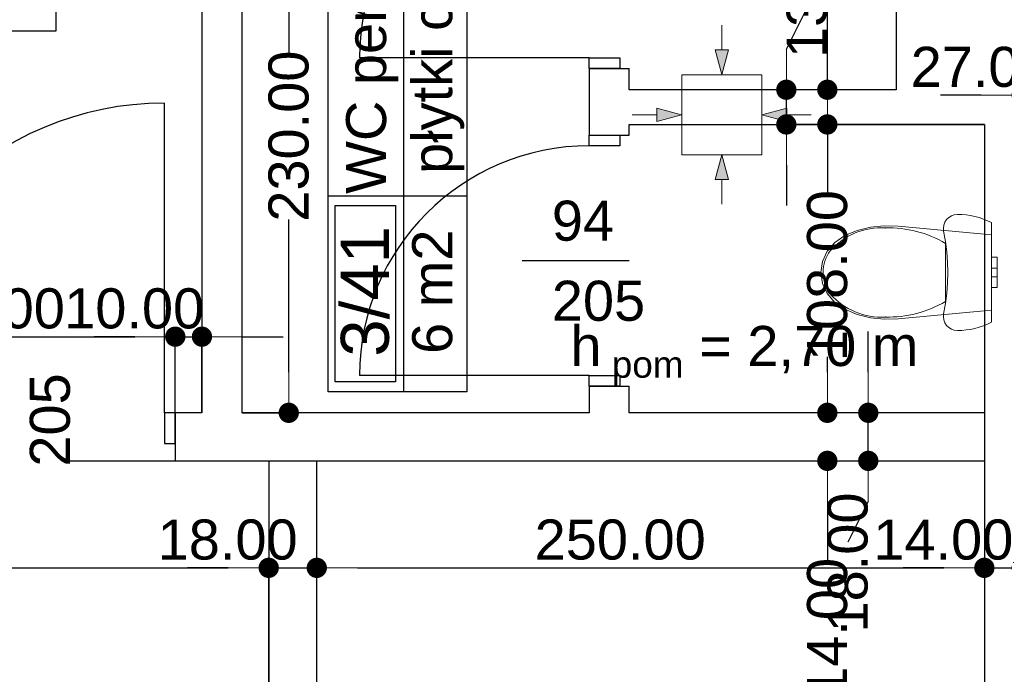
# Model space of a CAD drawing. Header units: millimetres. Extents: x -175445 to -20415, y -559200 to 231527.
# Tile 166 of 256: x -127893 to -124206, y -101706 to -99254. Entities that reach past the tile are written whole.
import ezdxf
from ezdxf.enums import TextEntityAlignment as Align

# ---------------------------------------------------------------- set-up
doc = ezdxf.new("R2010")
doc.units = ezdxf.units.MM
doc.header["$MEASUREMENT"] = 0
for name, color, linetype in [('Drzwi', 7, 'Continuous'), ('Linia', 7, 'Continuous'), ('Obiekt', 7, 'Continuous'), ('Strefa', 7, 'Continuous'), ('Słup', 7, 'Continuous'), ('Tekst', 7, 'Continuous'), ('Wymiary', 63, 'Continuous'), ('Ściana', 7, 'Continuous')]:
    doc.layers.add(name, color=color, linetype=linetype)
doc.styles.add('Arial', font='txt')
doc.styles.add('Times new roman', font='txt')
doc.dimstyles.new('GENERATED_STYLE__1', dxfattribs={"dimtxt": 150, "dimasz": 152, "dimexe": 0.18, "dimexo": 0, "dimgap": 0.09, "dimtad": 1, "dimtih": 1, "dimtoh": 1, "dimlfac": 0.1, "dimzin": 0, "dimdsep": 46, "dimtxsty": 'Arial', "dimblk": 'ARROWHEAD_11', "dimblk1": 'ARROWHEAD_11', "dimblk2": 'ARROWHEAD_11', "dimcen": 0.09, "dimclrd": 114, "dimclre": 114, "dimclrt": 114, "dimazin": 0, "dimtfac": 1, "dimtdec": 4, "dimtmove": 0, "dimatfit": 3, "dimfxl": 1, "dimtolj": 1, "dimtzin": 0, "dimarcsym": 0})
doc.dimstyles.new('GENERATED_STYLE__2', dxfattribs={"dimtxt": 150, "dimasz": 152, "dimexe": 0.18, "dimexo": 0, "dimgap": 0.09, "dimtad": 1, "dimlfac": 0.1, "dimzin": 0, "dimdsep": 46, "dimtxsty": 'Arial', "dimblk": 'ARROWHEAD_11', "dimblk1": 'ARROWHEAD_11', "dimblk2": 'ARROWHEAD_11', "dimcen": 0.09, "dimclrd": 114, "dimclre": 114, "dimclrt": 114, "dimazin": 0, "dimtfac": 1, "dimtdec": 4, "dimtmove": 0, "dimatfit": 3, "dimfxl": 1, "dimtolj": 1, "dimtzin": 0, "dimarcsym": 0})
doc.dimstyles.new('GENERATED_STYLE__3', dxfattribs={"dimtxt": 150, "dimasz": 152, "dimexe": 0.18, "dimexo": 0, "dimgap": 0.09, "dimtad": 1, "dimlfac": 0.1, "dimzin": 0, "dimdsep": 46, "dimtxsty": 'Arial', "dimblk": 'ARROWHEAD_11', "dimblk1": 'ARROWHEAD_11', "dimblk2": 'ARROWHEAD_11', "dimcen": 0.09, "dimclrd": 114, "dimclre": 114, "dimclrt": 114, "dimazin": 0, "dimtfac": 1, "dimtdec": 4, "dimtmove": 2, "dimatfit": 3, "dimfxl": 1, "dimtolj": 1, "dimtzin": 0, "dimarcsym": 0})

# ---------------------------------------------------------------- blocks, each defined once
blk = doc.blocks.new('WC personelu_3_41_43', base_point=(-120761.9, 29002.4))
at = {"layer": 'Strefa'}
for p, q in [((-121044.8, 28268.3), (-121044.8, 30367.5)), ((-121044.8, 30367.5), (-120526.2, 30367.5)), ((-120761.9, 28268.3), (-120761.9, 30367.5)), ((-120526.2, 30367.5), (-120526.2, 28268.3)), ((-121044.8, 29002.4), (-120526.2, 29002.4)), ((-121018.8, 28305), (-121018.8, 28965.7)), ((-121018.8, 28965.7), (-120792.6, 28965.7)), ((-120792.6, 28965.7), (-120792.6, 28305)), ((-120792.6, 28305), (-121018.8, 28305)), ((-120526.2, 28268.3), (-121044.8, 28268.3))]:
    blk.add_line(p, q, dxfattribs=at)
at = {"layer": 'Strefa', "style": 'Arial'}
for tag, height, p in [('ROOM_NAME', 150, (-120903.3, 29673.1)), ('floor_f', 150, (-120655.8, 29671.9)), ('ROOM_NUMBER', 180, (-120908.1, 28644.2)), ('ROOM_CALC_AREA', 150, (-120655.8, 28642.7))]:
    blk.add_attdef(tag, text='', height=height, rotation=90, dxfattribs=at).set_placement(p, align=Align.MIDDLE_CENTER)
blk = doc.blocks.new('Punkt pielęgniarski_3_42_44', base_point=(-123872.4, 29854.3))
at = {"layer": 'Strefa'}
for p, q in [((-124651.5, 30137.2), (-122065.2, 30137.2)), ((-124651.5, 29618.6), (-124651.5, 30137.2)), ((-123872.4, 30137.2), (-123872.4, 29618.6)), ((-122065.2, 30137.2), (-122065.2, 29618.6)), ((-124612.5, 30111.2), (-123911.4, 30111.2)), ((-124612.5, 29884.9), (-124612.5, 30111.2)), ((-123911.4, 30111.2), (-123911.4, 29884.9)), ((-123911.4, 29884.9), (-124612.5, 29884.9)), ((-124651.5, 29854.3), (-122065.2, 29854.3)), ((-122065.2, 29618.6), (-124651.5, 29618.6))]:
    blk.add_line(p, q, dxfattribs=at)
at = {"layer": 'Strefa', "style": 'Arial'}
for tag, height, p in [('ROOM_NUMBER', 180, (-124261.9, 30009.3)), ('ROOM_NAME', 150, (-122968.8, 29982.7)), ('floor_f', 150, (-122968.8, 29755.6)), ('ROOM_CALC_AREA', 150, (-124261.9, 29742.3))]:
    blk.add_attdef(tag, text='', height=height, dxfattribs=at).set_placement(p, align=Align.MIDDLE_CENTER)
blk = doc.blocks.new('ARROWHEAD_11')
at = {"color": 0, "linetype": 'Continuous', "lineweight": 0}
blk.add_line((0, 0), (-1, 0), dxfattribs=at)
at = {"color": 0, "linetype": 'Continuous', "lineweight": 0, "const_width": 0.25, "flags": 128}
blk.add_lwpolyline([(-0.125, 0, 1), (0.125, 0, 1)], format="xyb", close=True, dxfattribs=at)
blk = doc.blocks.new('*D3636')
at = {"layer": 'Defpoints', "color": 0}
for p in [(-131330.7, -100906.6), (-130962.3, -100906.6), (-120910.7, -104466.6)]:
    blk.add_point(p, dxfattribs=at)
at = {"layer": 'Wymiary', "color": 114, "lineweight": -2}
for p, q in [((-131330.7, -100906.6), (-130962.1, -100906.6)), ((-130962.3, -101058.6), (-130962.3, -102489.3)), ((-130962.3, -104314.6), (-130962.3, -103111.6)), ((-120910.7, -104466.6), (-130962.5, -104466.6))]:
    blk.add_line(p, q, dxfattribs=at)
at = {"layer": 'Wymiary', "color": 114, "lineweight": -2, "xscale": 152, "yscale": 152, "zscale": 152}
for p, rotation in [((-130962.3, -100906.6), 90), ((-130962.3, -104466.6), 270)]:
    blk.add_blockref('ARROWHEAD_11', p, dxfattribs=dict(at, rotation=rotation))
at = {"layer": 'Wymiary', "color": 114, "lineweight": 13, "insert": (-130962.3, -102800.4), "char_height": 150, "attachment_point": 5, "rotation": 90, "style": 'Arial'}
blk.add_mtext('\\A1;356.00', dxfattribs=at)
blk = doc.blocks.new('*D3670')
at = {"layer": 'Defpoints', "color": 0}
for p in [(-127310.7, -100441.5), (-128550.7, -100726.6), (-127310.7, -100726.6)]:
    blk.add_point(p, dxfattribs=at)
at = {"layer": 'Wymiary', "color": 114, "lineweight": -2}
for p, q in [((-128550.7, -100726.6), (-128550.7, -100441.3)), ((-128398.7, -100441.5), (-127462.7, -100441.5)), ((-127310.7, -100726.6), (-127310.7, -100441.3))]:
    blk.add_line(p, q, dxfattribs=at)
at = {"layer": 'Wymiary', "color": 114, "lineweight": -2, "xscale": 152, "yscale": 152, "zscale": 152, "rotation": 180}
blk.add_blockref('ARROWHEAD_11', (-128550.7, -100441.5), dxfattribs=at)
at = {"layer": 'Wymiary', "color": 114, "lineweight": -2, "xscale": 152, "yscale": 152, "zscale": 152}
blk.add_blockref('ARROWHEAD_11', (-127310.7, -100441.5), dxfattribs=at)
at = {"layer": 'Wymiary', "color": 114, "lineweight": 13, "insert": (-128044.6, -100336.5), "char_height": 150, "attachment_point": 5, "style": 'Arial'}
blk.add_mtext('\\A1;124.00', dxfattribs=at)
blk = doc.blocks.new('*D3671')
at = {"layer": 'Defpoints', "color": 0}
for p in [(-127210.7, -100441.5), (-127310.7, -100726.6), (-127210.7, -100726.6)]:
    blk.add_point(p, dxfattribs=at)
at = {"layer": 'Wymiary', "color": 114, "lineweight": -2}
for p, q in [((-127462.7, -100441.5), (-127614.7, -100441.5)), ((-127310.7, -100726.6), (-127310.7, -100441.3)), ((-127310.7, -100441.5), (-127210.7, -100441.5)), ((-127210.7, -100726.6), (-127210.7, -100441.3)), ((-127058.7, -100441.5), (-126906.7, -100441.5))]:
    blk.add_line(p, q, dxfattribs=at)
at = {"layer": 'Wymiary', "color": 114, "lineweight": -2, "xscale": 152, "yscale": 152, "zscale": 152}
blk.add_blockref('ARROWHEAD_11', (-127310.7, -100441.5), dxfattribs=at)
at = {"layer": 'Wymiary', "color": 114, "lineweight": -2, "xscale": 152, "yscale": 152, "zscale": 152, "rotation": 180}
blk.add_blockref('ARROWHEAD_11', (-127210.7, -100441.5), dxfattribs=at)
at = {"layer": 'Wymiary', "color": 114, "lineweight": 13, "insert": (-127464.6, -100336.5), "char_height": 150, "attachment_point": 5, "style": 'Arial'}
blk.add_mtext('\\A1;10.00', dxfattribs=at)
blk = doc.blocks.new('*D3672')
at = {"layer": 'Defpoints', "color": 0}
for p in [(-131330.7, -100906.6), (-126960.7, -101307.3), (-126960.7, -102671.6)]:
    blk.add_point(p, dxfattribs=at)
at = {"layer": 'Wymiary', "color": 114, "lineweight": -2}
for p, q in [((-131330.7, -100906.6), (-131330.7, -101307.5)), ((-131178.7, -101307.3), (-127112.7, -101307.3)), ((-126960.7, -102671.6), (-126960.7, -101307.1))]:
    blk.add_line(p, q, dxfattribs=at)
at = {"layer": 'Wymiary', "color": 114, "lineweight": -2, "xscale": 152, "yscale": 152, "zscale": 152, "rotation": 180}
blk.add_blockref('ARROWHEAD_11', (-131330.7, -101307.3), dxfattribs=at)
at = {"layer": 'Wymiary', "color": 114, "lineweight": -2, "xscale": 152, "yscale": 152, "zscale": 152}
blk.add_blockref('ARROWHEAD_11', (-126960.7, -101307.3), dxfattribs=at)
at = {"layer": 'Wymiary', "color": 114, "lineweight": 13, "insert": (-129259.6, -101202.3), "char_height": 150, "attachment_point": 5, "style": 'Arial'}
blk.add_mtext('\\A1;437.00', dxfattribs=at)
blk = doc.blocks.new('*D3673')
at = {"layer": 'Defpoints', "color": 0}
for p in [(-126780.7, -101307.3), (-126960.7, -102671.6), (-126780.7, -102671.6)]:
    blk.add_point(p, dxfattribs=at)
at = {"layer": 'Wymiary', "color": 114, "lineweight": -2}
for p, q in [((-127112.7, -101307.3), (-127264.7, -101307.3)), ((-126960.7, -102671.6), (-126960.7, -101307.1)), ((-126960.7, -101307.3), (-126780.7, -101307.3)), ((-126780.7, -102671.6), (-126780.7, -101307.1)), ((-126628.7, -101307.3), (-126476.7, -101307.3))]:
    blk.add_line(p, q, dxfattribs=at)
at = {"layer": 'Wymiary', "color": 114, "lineweight": -2, "xscale": 152, "yscale": 152, "zscale": 152}
blk.add_blockref('ARROWHEAD_11', (-126960.7, -101307.3), dxfattribs=at)
at = {"layer": 'Wymiary', "color": 114, "lineweight": -2, "xscale": 152, "yscale": 152, "zscale": 152, "rotation": 180}
blk.add_blockref('ARROWHEAD_11', (-126780.7, -101307.3), dxfattribs=at)
at = {"layer": 'Wymiary', "color": 114, "lineweight": 13, "insert": (-127114.6, -101202.3), "char_height": 150, "attachment_point": 5, "style": 'Arial'}
blk.add_mtext('\\A1;18.00', dxfattribs=at)
blk = doc.blocks.new('*D3674')
at = {"layer": 'Defpoints', "color": 0}
for p in [(-124280.7, -100656.6), (-124280.7, -101307.3), (-126780.7, -102671.6)]:
    blk.add_point(p, dxfattribs=at)
at = {"layer": 'Wymiary', "color": 114, "lineweight": -2}
for p, q in [((-124280.7, -100656.6), (-124280.7, -101307.5)), ((-126780.7, -102671.6), (-126780.7, -101307.1)), ((-126628.7, -101307.3), (-124432.7, -101307.3))]:
    blk.add_line(p, q, dxfattribs=at)
at = {"layer": 'Wymiary', "color": 114, "lineweight": -2, "xscale": 152, "yscale": 152, "zscale": 152, "rotation": 180}
blk.add_blockref('ARROWHEAD_11', (-126780.7, -101307.3), dxfattribs=at)
at = {"layer": 'Wymiary', "color": 114, "lineweight": -2, "xscale": 152, "yscale": 152, "zscale": 152}
blk.add_blockref('ARROWHEAD_11', (-124280.7, -101307.3), dxfattribs=at)
at = {"layer": 'Wymiary', "color": 114, "lineweight": 13, "insert": (-125644.6, -101202.3), "char_height": 150, "attachment_point": 5, "style": 'Arial'}
blk.add_mtext('\\A1;250.00', dxfattribs=at)
blk = doc.blocks.new('*D3675')
at = {"layer": 'Defpoints', "color": 0}
for p in [(-124280.7, -100656.6), (-124140.7, -100656.6), (-124140.7, -101307.3)]:
    blk.add_point(p, dxfattribs=at)
at = {"layer": 'Wymiary', "color": 114, "lineweight": -2}
for p, q in [((-124280.7, -100656.6), (-124280.7, -101307.5)), ((-124140.7, -100656.6), (-124140.7, -101307.5)), ((-124432.7, -101307.3), (-124584.7, -101307.3)), ((-124280.7, -101307.3), (-124140.7, -101307.3)), ((-123988.7, -101307.3), (-123836.7, -101307.3))]:
    blk.add_line(p, q, dxfattribs=at)
at = {"layer": 'Wymiary', "color": 114, "lineweight": -2, "xscale": 152, "yscale": 152, "zscale": 152}
blk.add_blockref('ARROWHEAD_11', (-124280.7, -101307.3), dxfattribs=at)
at = {"layer": 'Wymiary', "color": 114, "lineweight": -2, "xscale": 152, "yscale": 152, "zscale": 152, "rotation": 180}
blk.add_blockref('ARROWHEAD_11', (-124140.7, -101307.3), dxfattribs=at)
at = {"layer": 'Wymiary', "color": 114, "lineweight": 13, "insert": (-124434.6, -101202.3), "char_height": 150, "attachment_point": 5, "style": 'Arial'}
blk.add_mtext('\\A1;14.00', dxfattribs=at)
blk = doc.blocks.new('*D3685')
at = {"layer": 'Defpoints', "color": 0}
for p in [(-127060.7, -98426.6), (-126885.7, -98426.6), (-127060.7, -100726.6)]:
    blk.add_point(p, dxfattribs=at)
at = {"layer": 'Wymiary', "color": 114, "lineweight": -2}
for p, q in [((-127060.7, -98426.6), (-126885.5, -98426.6)), ((-126885.7, -98578.6), (-126885.7, -99378)), ((-126885.7, -100574.6), (-126885.7, -100002.9)), ((-127060.7, -100726.6), (-126885.5, -100726.6))]:
    blk.add_line(p, q, dxfattribs=at)
at = {"layer": 'Wymiary', "color": 114, "lineweight": -2, "xscale": 152, "yscale": 152, "zscale": 152}
for p, rotation in [((-126885.7, -98426.6), 90), ((-126885.7, -100726.6), 270)]:
    blk.add_blockref('ARROWHEAD_11', p, dxfattribs=dict(at, rotation=rotation))
at = {"layer": 'Wymiary', "color": 114, "lineweight": 13, "insert": (-126885.7, -99690.4), "char_height": 150, "attachment_point": 5, "rotation": 90, "style": 'Arial'}
blk.add_mtext('\\A1;230.00', dxfattribs=at)
blk = doc.blocks.new('*D3694')
at = {"layer": 'Defpoints', "color": 0}
for p in [(-124140.7, -99286.6), (-123870.7, -99286.6), (-123870.7, -99536.8)]:
    blk.add_point(p, dxfattribs=at)
at = {"layer": 'Wymiary', "color": 114, "lineweight": -2}
for p, q in [((-124140.7, -99286.6), (-124140.7, -99536.9)), ((-123870.7, -99286.6), (-123870.7, -99536.9)), ((-124292.7, -99536.8), (-124444.7, -99536.8)), ((-124140.7, -99536.8), (-123870.7, -99536.8)), ((-123718.7, -99536.8), (-123566.7, -99536.8))]:
    blk.add_line(p, q, dxfattribs=at)
at = {"layer": 'Wymiary', "color": 114, "lineweight": -2, "xscale": 152, "yscale": 152, "zscale": 152}
blk.add_blockref('ARROWHEAD_11', (-124140.7, -99536.8), dxfattribs=at)
at = {"layer": 'Wymiary', "color": 114, "lineweight": -2, "xscale": 152, "yscale": 152, "zscale": 152, "rotation": 180}
blk.add_blockref('ARROWHEAD_11', (-123870.7, -99536.8), dxfattribs=at)
at = {"layer": 'Wymiary', "color": 114, "lineweight": 13, "insert": (-124294.6, -99431.8), "char_height": 150, "attachment_point": 5, "style": 'Arial'}
blk.add_mtext('\\A1;27.00', dxfattribs=at)
blk = doc.blocks.new('*D3702')
at = {"layer": 'Defpoints', "color": 0}
for p in [(-127735.7, -100906.6), (-124868.8, -100906.6), (-124480.7, -102046.6)]:
    blk.add_point(p, dxfattribs=at)
at = {"layer": 'Wymiary', "color": 114, "lineweight": -2}
for p, q in [((-127735.7, -100906.6), (-124868.7, -100906.6)), ((-124868.8, -101058.6), (-124868.8, -101286.3)), ((-124868.8, -101894.6), (-124868.8, -101894.6)), ((-124480.7, -102046.6), (-124869, -102046.6))]:
    blk.add_line(p, q, dxfattribs=at)
at = {"layer": 'Wymiary', "color": 114, "lineweight": -2, "xscale": 152, "yscale": 152, "zscale": 152}
for p, rotation in [((-124868.8, -100906.6), 90), ((-124868.8, -102046.6), 270)]:
    blk.add_blockref('ARROWHEAD_11', p, dxfattribs=dict(at, rotation=rotation))
at = {"layer": 'Wymiary', "color": 114, "lineweight": 13, "insert": (-124868.8, -101590.4), "char_height": 150, "attachment_point": 5, "rotation": 90, "style": 'Arial'}
blk.add_mtext('\\A1;114.00', dxfattribs=at)
blk = doc.blocks.new('*D3703')
at = {"layer": 'Defpoints', "color": 0}
for p in [(-124715.5, -100726.6), (-124280.7, -100726.6), (-127735.7, -100906.6)]:
    blk.add_point(p, dxfattribs=at)
at = {"layer": 'Wymiary', "color": 114, "lineweight": -2}
for p, q in [((-124715.5, -100574.6), (-124715.5, -100422.6)), ((-124280.7, -100726.6), (-124715.7, -100726.6)), ((-124715.5, -100906.6), (-124715.5, -100726.6)), ((-127735.7, -100906.6), (-124715.3, -100906.6)), ((-124715.5, -101058.6), (-124792.2, -101210.6))]:
    blk.add_line(p, q, dxfattribs=at)
at = {"layer": 'Wymiary', "color": 114, "lineweight": -2, "xscale": 152, "yscale": 152, "zscale": 152}
for p, rotation in [((-124715.5, -100726.6), 270), ((-124715.5, -100906.6), 90)]:
    blk.add_blockref('ARROWHEAD_11', p, dxfattribs=dict(at, rotation=rotation))
at = {"layer": 'Wymiary', "color": 114, "lineweight": 13, "insert": (-124792.2, -101287.3), "char_height": 150, "attachment_point": 5, "rotation": 90, "style": 'Arial'}
blk.add_mtext('\\A1;18.00', dxfattribs=at)
blk = doc.blocks.new('*D3704')
at = {"layer": 'Defpoints', "color": 0}
for p in [(-124868.8, -99646.6), (-124280.7, -99646.6), (-124280.7, -100726.6)]:
    blk.add_point(p, dxfattribs=at)
at = {"layer": 'Wymiary', "color": 114, "lineweight": -2}
for p, q in [((-124280.7, -99646.6), (-124869, -99646.6)), ((-124868.8, -99798.6), (-124868.8, -99908.4)), ((-124868.8, -100574.6), (-124868.8, -100516.7)), ((-124280.7, -100726.6), (-124869, -100726.6))]:
    blk.add_line(p, q, dxfattribs=at)
at = {"layer": 'Wymiary', "color": 114, "lineweight": -2, "xscale": 152, "yscale": 152, "zscale": 152}
for p, rotation in [((-124868.8, -99646.6), 90), ((-124868.8, -100726.6), 270)]:
    blk.add_blockref('ARROWHEAD_11', p, dxfattribs=dict(at, rotation=rotation))
at = {"layer": 'Wymiary', "color": 114, "lineweight": 13, "insert": (-124868.8, -100212.6), "char_height": 150, "attachment_point": 5, "rotation": 90, "style": 'Arial'}
blk.add_mtext('\\A1;108.00', dxfattribs=at)
blk = doc.blocks.new('*D3705')
at = {"layer": 'Defpoints', "color": 0}
for p in [(-125022.3, -99516.6), (-124610.7, -99516.6), (-124280.7, -99646.6)]:
    blk.add_point(p, dxfattribs=at)
at = {"layer": 'Wymiary', "color": 114, "lineweight": -2}
for p, q in [((-125022.3, -99364.6), (-124945.6, -99212.6)), ((-124610.7, -99516.6), (-125022.5, -99516.6)), ((-125022.3, -99646.6), (-125022.3, -99516.6)), ((-124280.7, -99646.6), (-125022.5, -99646.6)), ((-125022.3, -99798.6), (-125022.3, -99950.6))]:
    blk.add_line(p, q, dxfattribs=at)
at = {"layer": 'Wymiary', "color": 114, "lineweight": -2, "xscale": 152, "yscale": 152, "zscale": 152}
for p, rotation in [((-125022.3, -99516.6), 270), ((-125022.3, -99646.6), 90)]:
    blk.add_blockref('ARROWHEAD_11', p, dxfattribs=dict(at, rotation=rotation))
at = {"layer": 'Wymiary', "color": 114, "lineweight": 13, "insert": (-124945.6, -99135.9), "char_height": 150, "attachment_point": 5, "rotation": 90, "style": 'Arial'}
blk.add_mtext('\\A1;13.00', dxfattribs=at)
blk = doc.blocks.new('*D3706')
at = {"layer": 'Defpoints', "color": 0}
for p in [(-124868.8, -98426.6), (-124610.7, -98426.6), (-124610.7, -99516.6)]:
    blk.add_point(p, dxfattribs=at)
at = {"layer": 'Wymiary', "color": 114, "lineweight": -2}
for p, q in [((-124868.8, -98274.6), (-124868.8, -98122.6)), ((-124610.7, -98426.6), (-124869, -98426.6)), ((-124868.8, -98426.6), (-124868.8, -98553.6)), ((-124868.8, -99516.6), (-124868.8, -99161.9)), ((-124610.7, -99516.6), (-124869, -99516.6)), ((-124868.8, -99668.6), (-124868.8, -99820.6))]:
    blk.add_line(p, q, dxfattribs=at)
at = {"layer": 'Wymiary', "color": 114, "lineweight": -2, "xscale": 152, "yscale": 152, "zscale": 152}
for p, rotation in [((-124868.8, -98426.6), 270), ((-124868.8, -99516.6), 90)]:
    blk.add_blockref('ARROWHEAD_11', p, dxfattribs=dict(at, rotation=rotation))
at = {"layer": 'Wymiary', "color": 114, "lineweight": 13, "insert": (-124868.8, -98857.8), "char_height": 150, "attachment_point": 5, "rotation": 90, "style": 'Arial'}
blk.add_mtext('\\A1;109.00', dxfattribs=at)

msp = doc.modelspace()

# ---------------------------------------------------------------- hatches: boundary and pattern name
at = {"layer": 'Linia', "linetype": 'Continuous', "lineweight": 13}
for points in [[(-125263.856, -99460.013), (-125238.731, -99366.745), (-125288.731, -99366.678)], [(-125414.456, -99610.013), (-125507.757, -99585.013), (-125507.757, -99635.013)], [(-125114.056, -99610.013), (-125020.755, -99635.013), (-125020.755, -99585.013)], [(-125263.856, -99760.012), (-125288.731, -99853.347), (-125238.731, -99853.28)]]:
    msp.add_hatch(color=150, dxfattribs=at).paths.add_polyline_path(points)

# ---------------------------------------------------------------- linework, layer by layer
at = {"layer": 'Drzwi'}
for p, q in [((-125760.722, -99396.604), (-126620.722, -99396.604)), ((-125760.722, -99436.604), (-125760.722, -99396.604)), ((-125760.722, -99396.604), (-125645.722, -99396.604)), ((-125645.722, -99396.604), (-125645.722, -99436.604)), ((-125645.722, -99436.604), (-125760.722, -99436.604)), ((-125760.722, -99436.604), (-125645.722, -99436.604)), ((-127350.722, -100726.604), (-127350.722, -99566.604)), ((-125760.722, -99726.604), (-125760.722, -99686.604)), ((-125760.722, -99686.604), (-125645.722, -99686.604)), ((-125760.722, -99686.604), (-125645.722, -99686.604)), ((-125645.722, -99686.604), (-125645.722, -99726.604)), ((-125645.722, -99726.604), (-125760.722, -99726.604)), ((-125760.722, -100586.604), (-126620.722, -100586.604)), ((-125760.722, -100626.604), (-125760.722, -100586.604)), ((-125760.722, -100586.604), (-125645.722, -100586.604)), ((-125645.722, -100586.604), (-125645.722, -100626.604)), ((-125645.722, -100626.604), (-125760.722, -100626.604)), ((-125760.722, -100626.604), (-125645.722, -100626.604)), ((-127310.722, -100726.604), (-127350.722, -100726.604)), ((-127350.722, -100726.604), (-127350.722, -100841.604)), ((-127310.722, -100841.604), (-127310.722, -100726.604)), ((-127310.722, -100726.604), (-127310.722, -100841.604)), ((-127350.722, -100841.604), (-127310.722, -100841.604))]:
    msp.add_line(p, q, dxfattribs=at)
for centre, radius in [((-125760.722, -99396.604), 860), ((-127350.722, -100726.604), 1160), ((-125760.722, -100586.604), 860)]:
    msp.add_arc(centre, radius, 90, 180, dxfattribs=at)
at = {"layer": 'Linia', "color": 150, "lineweight": 13}
for p, q in [((-125263.609, -99274.825), (-125263.731, -99366.712)), ((-125263.856, -99460.013), (-125288.731, -99366.678)), ((-125288.731, -99366.678), (-125238.731, -99366.745)), ((-125263.856, -99460.013), (-125238.731, -99366.745)), ((-125114.056, -99460.213), (-125414.056, -99460.213)), ((-125414.056, -99460.213), (-125414.056, -99759.813)), ((-125114.056, -99759.813), (-125114.056, -99460.213)), ((-125414.456, -99610.013), (-125507.757, -99585.013)), ((-125507.757, -99635.013), (-125507.757, -99585.013)), ((-125114.056, -99610.013), (-125020.755, -99585.013)), ((-125020.755, -99585.013), (-125020.755, -99635.013)), ((-125599.643, -99610.013), (-125507.757, -99610.013)), ((-125414.456, -99610.013), (-125507.757, -99635.013)), ((-125114.056, -99610.013), (-125020.755, -99635.013)), ((-124928.868, -99610.013), (-125020.755, -99610.013)), ((-125414.056, -99760.213), (-125114.056, -99760.213)), ((-125263.856, -99760.012), (-125288.731, -99853.347)), ((-125263.856, -99760.012), (-125238.731, -99853.28)), ((-125238.731, -99853.28), (-125288.731, -99853.347)), ((-125263.609, -99945.2), (-125263.731, -99853.314))]:
    msp.add_line(p, q, dxfattribs=at)
at = {"layer": 'Obiekt', "color": 8, "lineweight": 5}
for p, q in [((-124414.27, -99994.56), (-124422.562, -100002.682)), ((-124404.398, -99988.457), (-124414.27, -99994.56)), ((-124393.427, -99984.672), (-124404.398, -99988.457)), ((-124381.892, -99983.389), (-124393.427, -99984.672)), ((-124365.237, -99983.878), (-124381.892, -99983.389)), ((-124348.639, -99985.343), (-124365.237, -99983.878)), ((-124332.155, -99987.78), (-124348.639, -99985.343)), ((-124315.843, -99991.179), (-124332.155, -99987.78)), ((-124299.758, -99995.529), (-124315.843, -99991.179)), ((-124283.956, -100000.816), (-124299.758, -99995.529)), ((-124706.841, -100031.466), (-124756.588, -100043.871)), ((-124655.495, -100025.978), (-124706.841, -100031.466)), ((-124603.799, -100027.541), (-124655.495, -100025.978)), ((-124253.416, -100059.915), (-124603.799, -100027.541)), ((-124432.882, -100023.32), (-124434.406, -100034.828)), ((-124434.406, -100034.828), (-124433.366, -100046.39)), ((-124428.869, -100012.427), (-124432.882, -100023.32)), ((-124422.562, -100002.682), (-124428.869, -100012.427)), ((-124268.49, -100007.02), (-124283.956, -100000.816)), ((-124253.416, -100014.121), (-124268.49, -100007.02)), ((-124253.416, -100387.658), (-124253.416, -100014.121)), ((-124803.526, -100062.892), (-124840.722, -100088.49)), ((-124756.588, -100043.871), (-124803.526, -100062.892)), ((-124433.366, -100046.39), (-124426.584, -100084.674)), ((-124253.416, -100341.865), (-124253.416, -100059.915)), ((-124840.722, -100088.49), (-124869.24, -100121.533)), ((-124426.584, -100084.674), (-124421.728, -100123.25)), ((-124426.459, -100200.89), (-124426.459, -100091.948)), ((-124869.24, -100121.533), (-124887.199, -100159.841)), ((-124421.728, -100123.25), (-124418.809, -100162.021)), ((-124253.416, -100143.89), (-124253.416, -100160.585)), ((-124253.416, -100143.89), (-124233.416, -100143.89)), ((-124233.416, -100143.89), (-124233.416, -100160.585)), ((-124887.199, -100159.841), (-124893.416, -100200.89)), ((-124418.809, -100162.021), (-124417.836, -100200.89)), ((-124253.416, -100160.585), (-124253.416, -100184.89)), ((-124233.416, -100160.585), (-124233.416, -100184.89)), ((-124893.416, -100200.89), (-124887.199, -100241.938)), ((-124884.777, -100200.891), (-124884.777, -100200.89)), ((-124426.459, -100309.831), (-124426.459, -100200.89)), ((-124417.836, -100200.89), (-124418.809, -100239.758)), ((-124253.416, -100184.89), (-124253.416, -100189.576)), ((-124253.416, -100184.89), (-124233.416, -100184.89)), ((-124253.416, -100189.576), (-124253.416, -100200.89)), ((-124253.416, -100200.89), (-124253.416, -100212.203)), ((-124253.416, -100212.203), (-124253.416, -100216.89)), ((-124253.416, -100216.89), (-124233.416, -100216.89)), ((-124253.416, -100216.89), (-124253.416, -100241.195)), ((-124233.416, -100184.89), (-124233.416, -100189.576)), ((-124233.416, -100189.576), (-124233.416, -100200.89)), ((-124233.416, -100200.89), (-124233.416, -100212.203)), ((-124233.416, -100212.203), (-124233.416, -100216.89)), ((-124233.416, -100216.89), (-124233.416, -100241.195)), ((-124887.199, -100241.938), (-124869.24, -100280.247)), ((-124418.809, -100239.758), (-124421.728, -100278.529)), ((-124253.416, -100241.195), (-124253.416, -100257.89)), ((-124233.416, -100241.195), (-124233.416, -100257.89)), ((-124869.24, -100280.247), (-124840.722, -100313.29)), ((-124857.966, -100281.966), (-124857.965, -100281.966)), ((-124421.728, -100278.529), (-124426.584, -100317.105)), ((-124253.416, -100257.89), (-124233.416, -100257.89)), ((-124840.722, -100313.29), (-124803.526, -100338.887)), ((-124426.584, -100317.105), (-124433.366, -100355.389)), ((-124803.526, -100338.887), (-124756.588, -100357.908)), ((-124756.588, -100357.908), (-124706.841, -100370.313)), ((-124603.799, -100374.238), (-124253.416, -100341.865)), ((-124433.366, -100355.389), (-124434.406, -100366.951)), ((-124706.841, -100370.313), (-124655.495, -100375.801)), ((-124655.495, -100375.801), (-124603.799, -100374.238)), ((-124434.406, -100366.951), (-124432.882, -100378.46)), ((-124432.882, -100378.46), (-124428.869, -100389.352)), ((-124428.869, -100389.352), (-124422.562, -100399.097)), ((-124422.562, -100399.097), (-124414.27, -100407.219)), ((-124299.758, -100406.25), (-124283.956, -100400.964)), ((-124283.956, -100400.964), (-124268.49, -100394.759)), ((-124268.49, -100394.759), (-124253.416, -100387.658)), ((-124414.27, -100407.219), (-124404.398, -100413.322)), ((-124404.398, -100413.322), (-124393.427, -100417.107)), ((-124393.427, -100417.107), (-124381.892, -100418.39)), ((-124381.892, -100418.39), (-124365.237, -100417.901)), ((-124365.237, -100417.901), (-124348.639, -100416.436)), ((-124348.639, -100416.436), (-124332.155, -100414)), ((-124332.155, -100414), (-124315.843, -100410.6)), ((-124315.843, -100410.6), (-124299.758, -100406.25))]:
    msp.add_line(p, q, dxfattribs=at)
at = {"layer": 'Obiekt'}
msp.add_line((-126012.1, -100156.604), (-125610.722, -100156.604), dxfattribs=at)
at = {"layer": 'Obiekt', "color": 8, "lineweight": 5}
for centre, radius, start, end in [((-124665.719, -100290.35), 256.976, 86.804848, 138.424498), ((-124641.353, -100458.985), 425.383, 59.651766, 91.353931), ((-124746.171, -100201.703), 138.565, 143.777196, 179.664414), ((-124746.174, -100200.078), 138.562, 180.335594, 216.222811), ((-124665.719, -100111.429), 256.976, 221.575502, 273.195152), ((-124641.353, -99942.794), 425.383, 268.646069, 300.348234)]:
    msp.add_arc(centre, radius, start, end, dxfattribs=at)
for p in [(-124651.401, -100033.853), (-124857.965, -100119.813), (-124426.459, -100309.831), (-124651.401, -100367.926)]:
    msp.add_point(p, dxfattribs=at)
at = {"layer": 'Słup'}
msp.add_line((-124610.722, -98426.604), (-124610.722, -99516.604), dxfattribs=at)
at = {"layer": 'Ściana'}
for p, q in [((-125760.722, -99436.604), (-125645.722, -99436.604)), ((-125645.722, -99436.604), (-125610.722, -99436.604)), ((-125760.722, -99686.604), (-125645.722, -99686.604)), ((-125645.722, -99686.604), (-125610.722, -99686.604)), ((-125760.722, -100626.604), (-125645.722, -100626.604)), ((-125645.722, -100626.604), (-125610.722, -100626.604)), ((-127310.722, -100726.604), (-127310.722, -100841.604)), ((-127310.722, -100841.604), (-127310.722, -100906.604))]:
    msp.add_line(p, q, dxfattribs=at)
at = {"layer": 'Ściana', "flags": 128}
for points in [[(-127210.722, -96976.604), (-127210.722, -100726.604)], [(-127060.722, -100726.604), (-127060.722, -98426.604)], [(-125760.722, -99436.604), (-125760.722, -99686.604)], [(-125610.722, -99516.604), (-125610.722, -99436.604)], [(-124610.722, -99516.604), (-125610.722, -99516.604)], [(-125610.722, -99686.604), (-125610.722, -99646.604)], [(-125610.722, -99646.604), (-124510.722, -99646.604)], [(-124510.722, -99646.604), (-124280.722, -99646.604)], [(-124280.722, -99646.604), (-124280.722, -100726.604)], [(-125760.722, -100626.604), (-125760.722, -100726.604)], [(-125610.722, -100726.604), (-125610.722, -100626.604)], [(-127210.722, -100726.604), (-127310.722, -100726.604)], [(-125760.722, -100726.604), (-127060.722, -100726.604)], [(-124280.722, -100726.604), (-125610.722, -100726.604)], [(-127310.722, -100906.604), (-126960.722, -100906.604)], [(-126960.722, -100906.604), (-126960.722, -104466.604)], [(-126780.722, -100906.604), (-124280.722, -100906.604)], [(-126780.722, -104466.604), (-126780.722, -100906.604)], [(-124280.722, -100906.604), (-124280.722, -101666.604)], [(-124280.722, -101666.604), (-124280.722, -102046.604)]]:
    msp.add_lwpolyline(points, dxfattribs=at)

# ---------------------------------------------------------------- block references
at = {"layer": 'Strefa'}
ref = msp.add_blockref('WC personelu_3_41_43', (-126454.662, -99913.508), dxfattribs=at)
ref.add_attrib('ROOM_NAME', 'WC personelu', dxfattribs={"color": 7, "height": 150, "rotation": 90, "style": 'Arial'}).set_placement((-126596.09, -99242.788), align=Align.MIDDLE_CENTER)
ref.add_attrib('ROOM_NUMBER', '3/41', dxfattribs={"color": 7, "height": 180, "rotation": 90, "style": 'Arial'}).set_placement((-126600.804, -100271.723), align=Align.MIDDLE_CENTER)
ref.add_attrib('ROOM_CALC_AREA', '6 m2', dxfattribs={"color": 7, "height": 150, "rotation": 90, "style": 'Arial'}).set_placement((-126348.59, -100273.191), align=Align.MIDDLE_CENTER)
ref.add_attrib('floor_f', 'płytki ceram.', dxfattribs={"color": 7, "height": 150, "rotation": 90, "style": 'Arial'}).set_placement((-126348.59, -99243.971), align=Align.MIDDLE_CENTER)
ref = msp.add_blockref('Punkt pielęgniarski_3_42_44', (-129565.159, -99061.581), dxfattribs=at)
ref.add_attrib('ROOM_NAME', 'Punkt pielęgniarski', dxfattribs={"color": 7, "height": 150, "style": 'Arial'}).set_placement((-128661.557, -98933.18), align=Align.MIDDLE_CENTER)
ref.add_attrib('ROOM_NUMBER', '3/42', dxfattribs={"color": 7, "height": 180, "style": 'Arial'}).set_placement((-129954.679, -98906.633), align=Align.MIDDLE_CENTER)
ref.add_attrib('ROOM_CALC_AREA', '15,4 m2', dxfattribs={"color": 7, "height": 150, "style": 'Arial'}).set_placement((-129954.679, -99173.635), align=Align.MIDDLE_CENTER)
ref.add_attrib('floor_f', 'tarket', dxfattribs={"color": 7, "height": 150, "style": 'Arial'}).set_placement((-128661.557, -99160.263), align=Align.MIDDLE_CENTER)

# ---------------------------------------------------------------- texts
at = {"layer": 'Obiekt', "char_height": 150, "attachment_point": 7, "style": 'Arial'}
for s, insert in [('\\A1;{\\fArial|b0|i0|c238|p38;94}', (-125900.548, -100084.072)), ('\\A1;{\\fArial|b0|i0|c238|p38;205}', (-125900.548, -100384.072))]:
    msp.add_mtext(s, dxfattribs=dict(at, insert=insert))
at = {"layer": 'Obiekt', "insert": (-127703.254, -100928.265), "char_height": 150, "attachment_point": 7, "rotation": 90, "style": 'Arial'}
msp.add_mtext('\\A1;{\\fArial|b0|i0|c238|p38;205}', dxfattribs=at)
at = {"layer": 'Tekst', "insert": (-125179.45, -100357.467), "char_height": 150, "attachment_point": 2, "style": 'Times new roman'}
msp.add_mtext('\\A1;{\\fArial|b0|i0|c0|p38;h\\fArial|b0|i0|c0|p38;\\A1{\\H.66x;\\S ^  pom;}\\fArial|b0|i0|c0|p38; = 2,70 m}', dxfattribs=at)

# ---------------------------------------------------------------- dimensions: what is measured, and where the dimension line sits
at = {"layer": 'Wymiary', "color": 114, "lineweight": 13}
for base, p1, p2, dimstyle, picture, middle in [((-124868.849, -98426.604), (-124610.722, -99516.604), (-124610.722, -98426.604), 'GENERATED_STYLE__1', '*D3706', (-124868.849, -98857.775)), ((-126885.722, -98426.604), (-127060.722, -100726.604), (-127060.722, -98426.604), 'GENERATED_STYLE__1', '*D3685', (-126885.722, -99690.433)), ((-125022.303, -99516.604), (-124280.722, -99646.604), (-124610.722, -99516.604), 'GENERATED_STYLE__1', '*D3705', (-124945.576, -99135.877)), ((-124868.849, -99646.604), (-124280.722, -100726.604), (-124280.722, -99646.604), 'GENERATED_STYLE__2', '*D3704', (-124868.849, -100212.58)), ((-124715.497, -100726.604), (-127735.722, -100906.604), (-124280.722, -100726.604), 'GENERATED_STYLE__1', '*D3703', (-124792.173, -101287.28)), ((-130962.292, -100906.604), (-120910.722, -104466.604), (-131330.722, -100906.604), 'GENERATED_STYLE__1', '*D3636', (-130962.292, -102800.433)), ((-124868.849, -100906.604), (-124480.722, -102046.604), (-127735.722, -100906.604), 'GENERATED_STYLE__1', '*D3702', (-124868.849, -101590.433))]:
    dim = msp.add_linear_dim(base=base, p1=p1, p2=p2, angle=90, dimstyle=dimstyle, dxfattribs=at)
    dim.commit()
    dim.dimension.update_dxf_attribs({"geometry": picture, "text_midpoint": middle, "dimtype": 160, "text_rotation": 90})
for base, p1, p2, picture, middle in [((-123870.722, -99536.767), (-124140.722, -99286.604), (-123870.722, -99286.604), '*D3694', (-124294.551, -99431.767)), ((-127310.722, -100441.469), (-128550.722, -100726.604), (-127310.722, -100726.604), '*D3670', (-128044.551, -100336.469)), ((-127210.722, -100441.469), (-127310.722, -100726.604), (-127210.722, -100726.604), '*D3671', (-127464.551, -100336.469)), ((-124280.722, -101307.312), (-126780.722, -102671.604), (-124280.722, -100656.604), '*D3674', (-125644.551, -101202.312)), ((-124140.722, -101307.312), (-124280.722, -100656.604), (-124140.722, -100656.604), '*D3675', (-124434.551, -101202.312)), ((-126960.722, -101307.312), (-131330.722, -100906.604), (-126960.722, -102671.604), '*D3672', (-129259.551, -101202.312)), ((-126780.722, -101307.312), (-126960.722, -102671.604), (-126780.722, -102671.604), '*D3673', (-127114.551, -101202.312))]:
    dim = msp.add_linear_dim(base=base, p1=p1, p2=p2, dimstyle='GENERATED_STYLE__3', dxfattribs=at)
    dim.commit()
    dim.dimension.update_dxf_attribs({"geometry": picture, "text_midpoint": middle, "dimtype": 160})

doc.saveas('drawing.dxf')
